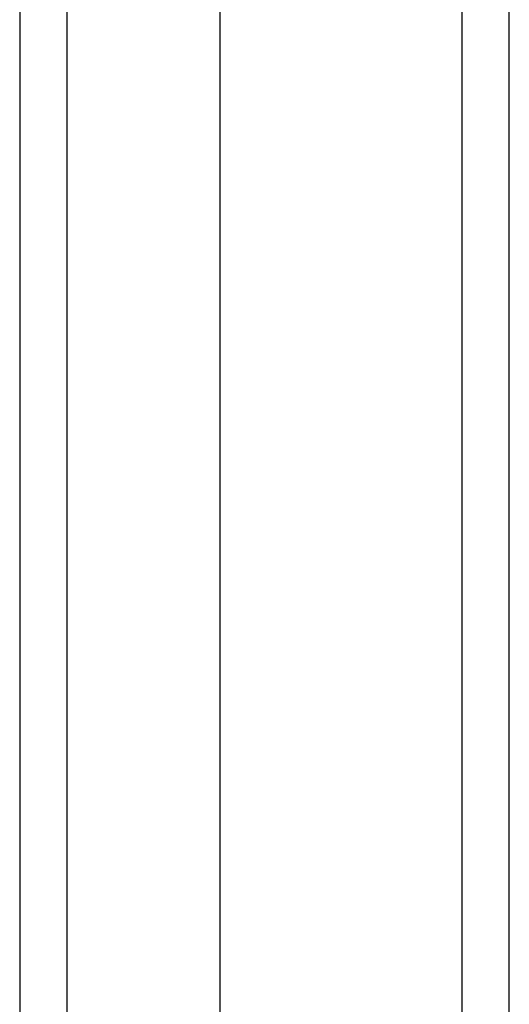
# Model space of a CAD drawing. Header units: inches. Extents: x 0 to 144, y -11 to 93.
# Tile 18 of 53: x 81.019 to 81.885, y 41.19 to 42.933. Entities that reach past the tile are written whole.
import ezdxf

# ---------------------------------------------------------------- set-up
doc = ezdxf.new("R2010")
doc.units = ezdxf.units.IN
doc.header["$LTSCALE"] = 8.616264
doc.header["$MEASUREMENT"] = 0
doc.layers.add('Visible Edges(ANSI)', color=7, linetype='Continuous', lineweight=25)
doc.layers.add('Visible Tangent Edges(ANSI)', color=7, linetype='Continuous', lineweight=25)

msp = doc.modelspace()

# ---------------------------------------------------------------- linework, layer by layer
at = {"layer": 'Visible Edges(ANSI)'}
for p, q in [((81.8852, 39.185), (81.8852, 59.019)), ((81.3733, 58.3155), (81.3733, 39.8884)), ((81.0189, 58.2058), (81.0189, 39.9982))]:
    msp.add_line(p, q, dxfattribs=at)
at = {"layer": 'Visible Tangent Edges(ANSI)'}
for p, q in [((81.8012, 59.019), (81.8012, 39.185)), ((81.103, 39.8832), (81.103, 58.3208))]:
    msp.add_line(p, q, dxfattribs=at)

doc.saveas('drawing.dxf')
